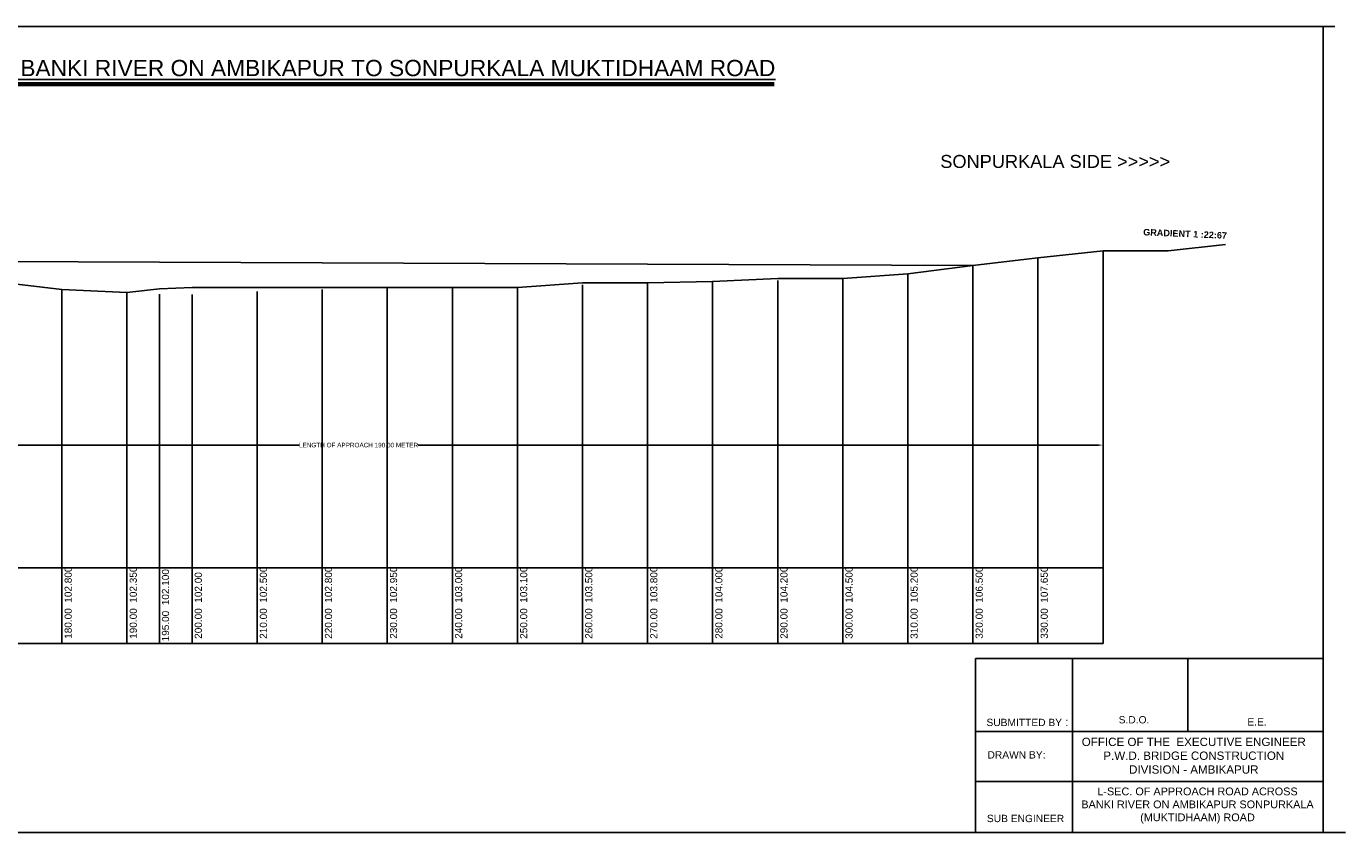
# Model space of a CAD drawing. Header units: metres. Extents: x 4479405 to 4855719, y 220259 to 344204.
# Tile 2 of 2: x 4652980 to 4855719, y 220259 to 344204. Entities that reach past the tile are written whole.
import ezdxf

# ---------------------------------------------------------------- set-up
doc = ezdxf.new("R2010")
doc.units = ezdxf.units.M
doc.header["$LTSCALE"] = 25
doc.header["$MEASUREMENT"] = 0
doc.styles.add('ARIAL', font='arial.ttf')
doc.styles.get("Standard").update_dxf_attribs({"font": 'arial.ttf', "height": 700})
doc.dimstyles.get("Standard").update_dxf_attribs({"dimscale": 0.507, "dimtxt": 700, "dimasz": 1700, "dimexe": 50, "dimexo": 25, "dimgap": 0.09, "dimtad": 0, "dimtoh": 1, "dimdec": 0, "dimzin": 0, "dimdsep": 46, "dimtxsty": 'Standard', "dimcen": 0.09, "dimclrd": 256, "dimclre": 256, "dimadec": 0, "dimazin": 0, "dimtfac": 1, "dimtdec": 0, "dimtix": 1, "dimtofl": 0, "dimtmove": 0, "dimatfit": 0, "dimfxl": 50, "dimtolj": 1, "dimtzin": 0, "dimlwd": -1, "dimlwe": -1, "dimarcsym": 0})

# ---------------------------------------------------------------- blocks, each defined once
blk = doc.blocks.new('*D44')
at = {"transparency": 16777216}
for p, q in [((4589611, 261087), (4589611, 279859)), ((4590473, 279833), (4694916, 279833)), ((4817588, 279833), (4713145, 279833)), ((4818450, 261087), (4818450, 279859))]:
    blk.add_line(p, q, dxfattribs=at)
for points in [[(4590473, 279977), (4590473, 279690), (4589611, 279833)], [(4817588, 279977), (4817588, 279690), (4818450, 279833)]]:
    blk.add_solid(points, dxfattribs=at)
at = {"layer": 'Defpoints', "color": 0, "transparency": 16777216}
for p in [(4818450, 279833), (4589611, 261074), (4818450, 261074)]:
    blk.add_point(p, dxfattribs=at)
at = {"color": 0, "transparency": 16777216, "insert": (4704030, 279833), "char_height": 700, "attachment_point": 5}
blk.add_mtext('\\A1;LENGTH OF APPROACH 190.00 METER', dxfattribs=at)

msp = doc.modelspace()

# ---------------------------------------------------------------- linework, layer by layer
at = {"color": 4}
for p, q in [((4479405.1, 344204.2), (4854041.9, 344204.2)), ((4655988.7, 344204.2), (4852274.9, 344204.2)), ((4852274.9, 220271.5), (4852274.9, 344204.2)), ((4579045.6, 335509.3), (4767875.9, 335509.3)), ((4579045.6, 335305.6), (4767875.9, 335305.6)), ((4579045.6, 335103.2), (4767875.9, 335103.2)), ((4837278.9, 310664.6), (4828440.5, 309709.7)), ((4508440.5, 308609.7), (4798440.5, 307459.7)), ((4808440.5, 308609.7), (4798440.5, 307459.7)), ((4818440.5, 309709.7), (4808440.5, 308609.7)), ((4808440.5, 260959.7), (4808440.5, 308609.7)), ((4818440.5, 260959.7), (4818440.5, 309709.7)), ((4828440.5, 309709.7), (4818440.5, 309709.7)), ((4788440.5, 306159.7), (4778440.5, 305459.7)), ((4798440.5, 307459.7), (4788440.5, 306159.7)), ((4788440.5, 260959.7), (4788440.5, 306159.7)), ((4798440.5, 260959.7), (4798440.5, 307459.7)), ((4648440.5, 304909.7), (4658440.5, 303759.7)), ((4738440.5, 304759.7), (4728440.5, 304059.7)), ((4748440.5, 304759.7), (4738440.5, 304759.7)), ((4738440.5, 260959.7), (4738440.5, 304459.7)), ((4758440.5, 304959.7), (4748440.5, 304759.7)), ((4748440.5, 260959.7), (4748440.5, 304759.7)), ((4768440.5, 305459.7), (4758440.5, 304959.7)), ((4758440.5, 260959.7), (4758440.5, 304959.7)), ((4778440.5, 305459.7), (4768440.5, 305459.7)), ((4768440.5, 260959.7), (4768440.5, 305159.7)), ((4778440.5, 260959.7), (4778440.5, 305459.7)), ((4658440.5, 260959.7), (4658440.5, 303759.7)), ((4658440.5, 303759.7), (4668440.5, 303309.7)), ((4668440.5, 303309.7), (4673440.5, 303860.2)), ((4668440.5, 260959.7), (4668440.5, 303309.7)), ((4678440.5, 304059.7), (4673440.5, 303860.2)), ((4673440.5, 260959.7), (4673440.5, 303059.7)), ((4688440.5, 304059.7), (4678440.5, 304059.7)), ((4678440.5, 260959.7), (4678440.5, 302959.7)), ((4698440.5, 304059.7), (4688440.5, 304059.7)), ((4688440.5, 260959.7), (4688440.5, 303459.7)), ((4708440.5, 304059.7), (4698440.5, 304059.7)), ((4698440.5, 260959.7), (4698440.5, 303759.7)), ((4718440.5, 304059.7), (4708440.5, 304059.7)), ((4708440.5, 260959.7), (4708440.5, 303909.7)), ((4718440.5, 260959.7), (4718440.5, 304059.7)), ((4728440.5, 304059.7), (4718440.5, 304059.7)), ((4728440.5, 260959.7), (4728440.5, 304059.7)), ((4643440.5, 260959.7), (4818440.5, 260959.7)), ((4643440.5, 249317.9), (4818440.5, 249317.9))]:
    msp.add_line(p, q, dxfattribs=at)
at = {"color": 7}
for p, q in [((4658440.5, 260959.7), (4658440.5, 249317.9)), ((4668440.5, 260959.7), (4668440.5, 249317.9)), ((4673440.5, 260959.7), (4673440.5, 249317.9)), ((4678440.5, 260959.7), (4678440.5, 249317.9)), ((4688440.5, 260959.7), (4688440.5, 249317.9)), ((4698440.5, 260959.7), (4698440.5, 249317.9)), ((4708440.5, 260959.7), (4708440.5, 249317.9)), ((4718440.5, 260959.7), (4718440.5, 249317.9)), ((4728440.5, 260959.7), (4728440.5, 249317.9)), ((4738440.5, 260959.7), (4738440.5, 249317.9)), ((4748440.5, 260959.7), (4748440.5, 249317.9)), ((4758440.5, 260959.7), (4758440.5, 249317.9)), ((4768440.5, 260959.7), (4768440.5, 249317.9)), ((4778440.5, 260959.7), (4778440.5, 249317.9)), ((4788440.5, 260959.7), (4788440.5, 249317.9)), ((4798440.5, 260959.7), (4798440.5, 249317.9)), ((4808440.5, 260959.7), (4808440.5, 249317.9)), ((4818440.5, 260959.7), (4818440.5, 249317.9)), ((4852236.8, 247002.3), (4798820.9, 247002.3)), ((4798820.9, 247002.3), (4798820.9, 220259)), ((4813760.6, 247002.3), (4813760.6, 220259)), ((4831482.6, 235803.2), (4831482.6, 247002.3)), ((4831482.6, 235803.2), (4798820.9, 235803.2)), ((4831482.6, 235803.2), (4852236.6, 235803.2)), ((4798820.9, 228127.2), (4852249.4, 228127.2)), ((4622237.3, 220259), (4855719.4, 220259)), ((4798820.9, 220259), (4685262.1, 220259)), ((4852274.9, 220271.5), (4798820.9, 220262.1)), ((4798820.9, 220259), (4855719.4, 220259)), ((4846590.4, 220271), (4852249.4, 220270.1))]:
    msp.add_line(p, q, dxfattribs=at)

# ---------------------------------------------------------------- texts
at = {"color": 7, "attachment_point": 1}
for s, insert, char_height, width in [('{\\LL-SECTION OF APPROACH ROAD ACROSS BANKI RIVER ON AMBIKAPUR TO SONPURKALA MUKTIDHAAM ROAD}', (4579284.5, 339051.2), 2500, 293602.505), ('SONPURKALA SIDE >>>>>', (4793427.3, 324440.7), 2000, 43665.441)]:
    msp.add_mtext(s, dxfattribs=dict(at, insert=insert, char_height=char_height, width=width))
for s, insert, char_height, width, rotation in [('{\\fArial|b1|i0|c0|p34;GRADIENT 1 :22:67}', (4824635.5, 313084.7), 1000, 15831.801, 357.617736), ('\\pxt1;180.00  102.800', (4658851.2, 250054.1), 1100, 10905.645, 90), ('\\pxt1;190.00  102.350', (4668851.2, 250054.1), 1100, 10905.645, 90), ('\\pxt1;195.00  102.100', (4673803, 249663.5), 1100, 10905.645, 90), ('\\pxt1;200.00  102.00', (4678851.2, 250054.1), 1100, 10905.645, 90), ('\\pxt1;210.00  102.500', (4688851.2, 250054.1), 1100, 12855.067, 90), ('\\pxt1;220.00  102.800', (4698851.2, 250054.1), 1100, 10905.645, 90), ('\\pxt1;230.00  102.950', (4708851.2, 250054.1), 1100, 10905.645, 90), ('\\pxt1;240.00  103.000', (4718851.2, 250054.1), 1100, 10905.645, 90), ('\\pxt1;250.00  103.100', (4728851.2, 250054.1), 1100, 10905.645, 90), ('\\pxt1;260.00  103.500', (4738851.2, 250054.1), 1100, 10905.645, 90), ('\\pxt1;270.00  103.800', (4748851.2, 250054.1), 1100, 10905.645, 90), ('\\pxt1;280.00  104.000', (4758851.2, 250054.1), 1100, 10905.645, 90), ('\\pxt1;290.00  104.200', (4768851.2, 250054.1), 1100, 10905.645, 90), ('\\pxt1;300.00  104.500', (4778851.2, 250054.1), 1100, 10905.645, 90), ('\\pxt1;310.00  105.200', (4788851.2, 250054.1), 1100, 10905.645, 90), ('\\pxt1;320.00  106.500', (4798851.2, 250054.1), 1100, 10905.645, 90), ('\\pxt1;330.00  107.650', (4808851.2, 250054.1), 1100, 10905.645, 90)]:
    msp.add_mtext(s, dxfattribs=dict(at, insert=insert, char_height=char_height, width=width, rotation=rotation))
at = {"color": 7, "style": 'ARIAL'}
for s, insert, char_height, width, attachment_point in [('{\\H0.88235x;SUBMITTED BY} :', (4800523.4, 237912.3), 1275, 13107.275, 1), ('S.D.O.', (4820843.1, 238174.2), 1125, 4029.411, 1), ('E.E.', (4840618.4, 237841.8), 1125, 3025.161, 1), ('OFFICE OF THE  EXECUTIVE ENGINEER\\PP.W.D. BRIDGE CONSTRUCTION \\PDIVISION - AMBIKAPUR', (4832386.6, 234848.8), 1275, 45604.7, 2), ('DRAWN BY:', (4800685.4, 232776.3), 1125, 9606.552, 1), ('L-SEC. OF APPROACH ROAD ACROSS BANKI RIVER ON AMBIKAPUR SONPURKALA (MUKTIDHAAM) ROAD', (4832955.6, 227191.8), 1194.96, 35741.279, 2), ('SUB ENGINEER', (4800590.9, 222997.5), 1125, 11949.398, 1)]:
    msp.add_mtext(s, dxfattribs=dict(at, insert=insert, char_height=char_height, width=width, attachment_point=attachment_point))

# ---------------------------------------------------------------- dimensions: what is measured, and where the dimension line sits
at = {"color": 4}
dim = msp.add_linear_dim(base=(4818449.6, 279833.5), p1=(4589611.2, 261074.5), p2=(4818449.6, 261074.5), text='LENGTH OF APPROACH 190.00 METER', dimstyle='Standard', override={"dimfxl": 300}, dxfattribs=at)
dim.commit()
dim.dimension.update_dxf_attribs({"geometry": '*D44', "text_midpoint": (4704030.4, 279833.5)})

doc.saveas('drawing.dxf')
